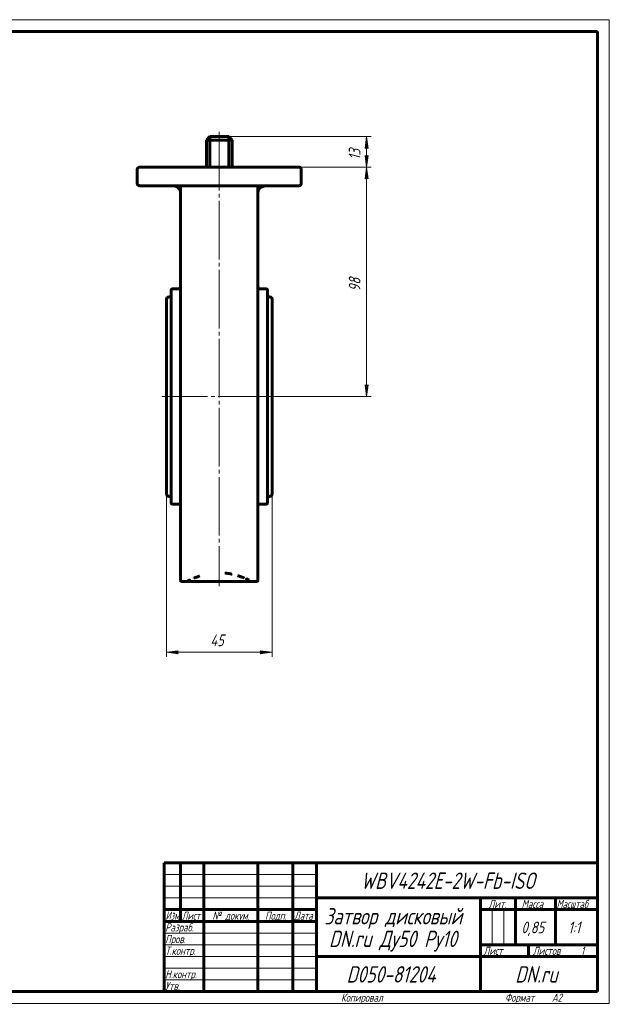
# Model space of a CAD drawing. Header units: millimetres. Extents: x 0 to 594, y 0 to 420.
# Tile 3 of 3: x 342 to 594, y 0 to 420. Entities that reach past the tile are written whole.
import ezdxf

# ---------------------------------------------------------------- set-up
doc = ezdxf.new("R2010")
doc.units = ezdxf.units.MM
for name, pattern in [('K5LT_AXLED', [29.466301, 24.966301, -1.5, 1.5, -1.5]), ('K5LT_BASIC', [0]), ('K5LT_THIN', [0])]:
    doc.linetypes.add(name, pattern=pattern)
doc.layers.add('Системный слой', color=7, linetype='Continuous')
doc.layers.add('Системный слой (1)', color=251, linetype='Continuous', true_color=0x6c6c6c)
doc.styles.add('KDIMTEXTSTYLE', font='txt', dxfattribs={"width": 0.96, "oblique": 15, "height": 5})
doc.styles.add('KTEXTSTYLE', font='txt', dxfattribs={"width": 0.96, "height": 5})
doc.dimstyles.new('KDIMSTYLE (1.00)', dxfattribs={"dimtxt": 5, "dimasz": 1, "dimexe": 2, "dimexo": 0, "dimgap": 1, "dimtad": 1, "dimtxsty": 'KDIMTEXTSTYLE', "dimsah": 1, "dimcen": 0, "dimdle": 1, "dimadec": 0, "dimazin": 0, "dimtfac": 0.667, "dimtmove": 0, "dimatfit": 3, "dimfxl": 1, "dimtvp": 1, "dimtolj": 1, "dimtzin": 0, "dimarcsym": 0})

# ---------------------------------------------------------------- blocks, each defined once
blk = doc.blocks.new('U5')
at = {"layer": 'Системный слой (1)', "color": 143, "linetype": 'K5LT_BASIC', "lineweight": 60, "true_color": 0x33acca}
for p, q in [((446.63, 349.03), (445.87, 348.8)), ((447.09, 349.07), (446.63, 349.03)), ((445.17, 348.37), (444.92, 348.13)), ((445.87, 348.8), (445.17, 348.37))]:
    blk.add_line(p, q, dxfattribs=at)
blk = doc.blocks.new('U6')
at = {"layer": 'Системный слой (1)', "color": 143, "linetype": 'K5LT_BASIC', "lineweight": 60, "true_color": 0x33acca}
for p, q in [((448.09, 259.07), (448.09, 304.57)), ((448.09, 213.57), (448.09, 259.07))]:
    blk.add_line(p, q, dxfattribs=at)
blk = doc.blocks.new('U7')
at = {"layer": 'Системный слой (1)', "color": 143, "linetype": 'K5LT_BASIC', "lineweight": 60, "true_color": 0x33acca}
for p, q in [((406.09, 301.67), (407.09, 301.67)), ((448.09, 301.67), (449.09, 301.67))]:
    blk.add_line(p, q, dxfattribs=at)
blk = doc.blocks.new('U8')
at = {"layer": 'Системный слой (1)', "color": 143, "linetype": 'K5LT_BASIC', "lineweight": 60, "true_color": 0x33acca}
for p, q in [((441.36, 180.14), (441.36, 180.14)), ((441.36, 180.14), (441.36, 180.14)), ((441.36, 180.14), (441.36, 180.14)), ((441.36, 180.14), (441.36, 180.14)), ((441.36, 180.14), (441.36, 180.14)), ((441.36, 180.14), (441.36, 180.14)), ((441.36, 180.14), (441.36, 180.14)), ((441.36, 180.14), (441.36, 180.14)), ((441.36, 180.14), (441.36, 180.14)), ((441.36, 180.14), (441.36, 180.14)), ((441.36, 180.14), (441.36, 180.14)), ((441.36, 180.14), (441.36, 180.14)), ((441.36, 180.14), (441.36, 180.14)), ((441.36, 180.14), (441.36, 180.14)), ((441.36, 180.14), (441.37, 180.13)), ((441.5, 180.07), (441.36, 180.14)), ((441.37, 180.13), (441.38, 180.13)), ((441.38, 180.13), (441.39, 180.11)), ((441.39, 180.11), (441.43, 180.09)), ((441.43, 180.09), (441.46, 180.07)), ((441.46, 180.07), (441.46, 180.07))]:
    blk.add_line(p, q, dxfattribs=at)
blk = doc.blocks.new('U9')
at = {"layer": 'Системный слой (1)', "color": 143, "linetype": 'K5LT_BASIC', "lineweight": 60, "true_color": 0x33acca}
for p, q in [((450.09, 259.07), (450.09, 300.67)), ((450.09, 217.47), (450.09, 259.07))]:
    blk.add_line(p, q, dxfattribs=at)
blk = doc.blocks.new('U10')
at = {"layer": 'Системный слой (1)', "color": 143, "linetype": 'K5LT_BASIC', "lineweight": 60, "true_color": 0x33acca}
for p, q in [((409.54, 348.75), (408.09, 349.07)), ((411.09, 347.22), (409.54, 348.75))]:
    blk.add_line(p, q, dxfattribs=at)
blk = doc.blocks.new('U11')
at = {"layer": 'Системный слой (1)', "color": 143, "linetype": 'K5LT_BASIC', "lineweight": 60, "true_color": 0x33acca}
for p, q in [((447.09, 349.07), (444.96, 348.33)), ((444.96, 348.33), (444.09, 347.22))]:
    blk.add_line(p, q, dxfattribs=at)
blk = doc.blocks.new('U12')
at = {"layer": 'Системный слой (1)', "color": 143, "linetype": 'K5LT_BASIC', "lineweight": 60, "true_color": 0x33acca}
for p, q in [((450.09, 285.16), (450.09, 289)), ((450.09, 229.13), (450.09, 232.97))]:
    blk.add_line(p, q, dxfattribs=at)
blk = doc.blocks.new('U13')
at = {"layer": 'Системный слой (1)', "color": 143, "linetype": 'K5LT_BASIC', "lineweight": 60, "true_color": 0x33acca}
for p, q in [((411.59, 180.07), (441.46, 180.07)), ((441.5, 180.07), (443.59, 180.07))]:
    blk.add_line(p, q, dxfattribs=at)
blk = doc.blocks.new('U14')
at = {"layer": 'Системный слой (1)', "color": 143, "linetype": 'K5LT_BASIC', "lineweight": 60, "true_color": 0x33acca}
for p, q in [((450.09, 272.39), (450.09, 284.92)), ((450.09, 229.13), (450.09, 245.75))]:
    blk.add_line(p, q, dxfattribs=at)
blk = doc.blocks.new('U15')
at = {"layer": 'Системный слой (1)', "color": 143, "linetype": 'K5LT_BASIC', "lineweight": 60, "true_color": 0x33acca}
for p, q in [((406.09, 216.47), (407.09, 216.47)), ((448.09, 216.47), (449.09, 216.47))]:
    blk.add_line(p, q, dxfattribs=at)
blk = doc.blocks.new('D3')
at = {"layer": 'Системный слой (1)'}
for points in [[(491.09, 352.07), (490.43, 357.07), (489.77, 352.07), (490.43, 352.57)], [(490.43, 259.07), (491.09, 264.07), (490.43, 263.57), (489.77, 264.07)]]:
    blk.add_hatch(color=7, dxfattribs=at).paths.add_polyline_path(points)
at = {"layer": 'Системный слой (1)', "color": 7, "linetype": 'K5LT_THIN', "lineweight": 18, "true_color": 0xffffff}
for p, q in [((460.86, 357.07), (492.43, 357.07)), ((489.77, 352.07), (490.43, 357.07)), ((490.43, 357.07), (491.09, 352.07)), ((490.43, 352.57), (489.77, 352.07)), ((491.09, 352.07), (490.43, 352.57)), ((490.43, 259.07), (489.77, 264.07)), ((489.77, 264.07), (490.43, 263.57)), ((490.43, 263.57), (491.09, 264.07)), ((491.09, 264.07), (490.43, 259.07)), ((450.09, 259.07), (492.43, 259.07))]:
    blk.add_line(p, q, dxfattribs=at)
blk.add_wipeout([(489.43, 303.98), (482.05, 303.98), (482.05, 311.83), (489.43, 311.83)]).dxf.layer = 'Системный слой (1)'
blk.add_line((490.43, 357.07), (490.43, 259.07), dxfattribs=at)
at = {"layer": 'Системный слой (1)', "color": 7, "insert": (482.84, 303.98), "char_height": 5, "attachment_point": 1, "rotation": 90, "style": 'KTEXTSTYLE'}
blk.add_mtext('\\fArial|b0|c204|p34;\\H5.0;\\W1.000;\\Q15;\\fGOST Type AU|b0|i0|c204|p34;\\Q15;\\W0.960;98', dxfattribs=at)
blk = doc.blocks.new('KDIMARROW_01')
at = {"layer": 'Системный слой'}
blk.add_hatch(color=0, dxfattribs=at).paths.add_polyline_path([(-5, -0.66), (0, 0), (-5, 0.66), (-4.5, 0)])
at = {"layer": 'Системный слой', "color": 0, "linetype": 'K5LT_THIN', "lineweight": 18}
for p, q in [((-4.5, 0), (-5, 0.66)), ((-5, 0.66), (0, 0)), ((0, 0), (-5, -0.66)), ((-5, -0.66), (-4.5, 0))]:
    blk.add_line(p, q, dxfattribs=at)
at = {"layer": 'Системный слой (1)', "color": 0, "linetype": 'K5LT_THIN', "lineweight": 18}
blk.add_line((221.2, 91.16), (220.2, 91.16), dxfattribs=at)
blk = doc.blocks.new('D4')
at = {"layer": 'Системный слой (1)'}
for points in [[(405.09, 149.91), (410.09, 150.57), (409.59, 149.91), (410.09, 149.26)], [(445.09, 149.26), (450.09, 149.91), (445.09, 150.57), (445.59, 149.91)]]:
    blk.add_hatch(color=7, dxfattribs=at).paths.add_polyline_path(points)
at = {"layer": 'Системный слой (1)', "color": 7, "linetype": 'K5LT_THIN', "lineweight": 18, "true_color": 0xffffff}
for p, q in [((405.09, 217.47), (405.09, 147.91)), ((450.09, 217.47), (450.09, 147.91)), ((405.09, 149.91), (410.09, 150.57)), ((410.09, 149.26), (405.09, 149.91)), ((410.09, 150.57), (409.59, 149.91)), ((409.59, 149.91), (410.09, 149.26)), ((445.59, 149.91), (445.09, 150.57)), ((445.09, 150.57), (450.09, 149.91)), ((450.09, 149.91), (445.09, 149.26)), ((445.09, 149.26), (445.59, 149.91))]:
    blk.add_line(p, q, dxfattribs=at)
blk.add_wipeout([(423.77, 150.91), (423.77, 158.3), (431.1, 158.3), (431.1, 150.91)]).dxf.layer = 'Системный слой (1)'
blk.add_line((405.09, 149.91), (450.09, 149.91), dxfattribs=at)
at = {"layer": 'Системный слой (1)', "color": 7, "insert": (423.77, 157.5), "char_height": 5, "attachment_point": 1, "style": 'KTEXTSTYLE'}
blk.add_mtext('\\fArial|b0|c204|p34;\\H5.0;\\W1.000;\\Q15;\\fGOST Type AU|b0|i0|c204|p34;\\Q15;\\W0.960;45', dxfattribs=at)
blk = doc.blocks.new('D5')
at = {"layer": 'Системный слой (1)', "color": 7, "linetype": 'K5LT_THIN', "lineweight": 18, "true_color": 0xffffff}
for p, q in [((431.59, 370.07), (492.43, 370.07)), ((460.86, 357.07), (492.43, 357.07))]:
    blk.add_line(p, q, dxfattribs=at)
blk.add_wipeout([(489.43, 360.14), (482.05, 360.14), (482.05, 366.72), (489.43, 366.72)]).dxf.layer = 'Системный слой (1)'
at = {"layer": 'Системный слой (1)'}
for points in [[(491.09, 365.07), (490.43, 370.07), (489.77, 365.07), (490.43, 365.57)], [(490.43, 357.07), (491.09, 362.07), (490.43, 361.57), (489.77, 362.07)]]:
    blk.add_hatch(color=7, dxfattribs=at).paths.add_polyline_path(points)
at = {"layer": 'Системный слой (1)', "color": 7, "linetype": 'K5LT_THIN', "lineweight": 18, "true_color": 0xffffff}
for p, q in [((489.77, 365.07), (490.43, 370.07)), ((490.43, 370.07), (491.09, 365.07)), ((490.43, 357.07), (490.43, 370.07)), ((490.43, 365.57), (489.77, 365.07)), ((490.43, 357.07), (489.77, 362.07)), ((489.77, 362.07), (490.43, 361.57)), ((491.09, 365.07), (490.43, 365.57)), ((490.43, 361.57), (491.09, 362.07)), ((491.09, 362.07), (490.43, 357.07))]:
    blk.add_line(p, q, dxfattribs=at)
at = {"layer": 'Системный слой (1)', "color": 7, "insert": (482.84, 360.14), "char_height": 5, "attachment_point": 1, "rotation": 90, "style": 'KTEXTSTYLE'}
blk.add_mtext('\\fArial|b0|c204|p34;\\H5.0;\\W1.000;\\Q15;\\fGOST Type AU|b0|i0|c204|p34;\\Q15;\\W0.960;13', dxfattribs=at)
blk = doc.blocks.new('U30')
at = {"color": 7, "linetype": 'K5LT_THIN', "lineweight": 18, "true_color": 0xffffff}
for p, q in [((0, 420), (594, 420)), ((594, 420), (594, 0)), ((404, 55), (469, 55)), ((404, 50), (469, 50)), ((404, 45), (469, 45)), ((543.96, 25), (543.96, 40)), ((548.98, 25), (548.98, 40)), ((404, 30), (469, 30)), ((404, 25), (469, 25)), ((404, 20), (469, 20)), ((404, 15), (469, 15)), ((404, 10), (469, 10)), ((594, 0), (0, 0))]:
    blk.add_line(p, q, dxfattribs=at)
at = {"color": 143, "linetype": 'K5LT_BASIC', "lineweight": 60, "true_color": 0x33acca}
for p, q in [((20, 415), (589, 415)), ((589, 415), (589, 5)), ((404, 60), (589, 60)), ((404, 5), (404, 60)), ((411, 35), (411, 60)), ((421, 5), (421, 60)), ((444, 5), (444, 60)), ((459, 5), (459, 60)), ((469, 5), (469, 60)), ((469, 45), (589, 45)), ((539, 5), (539, 45)), ((554, 25), (554, 45)), ((571, 25), (571, 45)), ((404, 40), (469, 40)), ((539, 40), (554, 40)), ((554, 40), (589, 40)), ((404, 35), (469, 35)), ((539, 25), (589, 25)), ((559.57, 20), (559.57, 25)), ((469, 20), (539, 20)), ((539, 20), (589, 20)), ((589, 5), (20, 5))]:
    blk.add_line(p, q, dxfattribs=at)
at = {"color": 7, "attachment_point": 1, "style": 'KTEXTSTYLE'}
for s, insert, char_height in [('\\fArial|b0|c204|p34;\\H5.0;\\W1.000;\\Q15;\\fGOST Type AU|b0|i0|c204|p34;\\Q15;\\W0.960;\\H7.00;WBV4242E-2W-Fb-ISO', (488, 55.86), 7), ('\\fArial|b0|c204|p34;\\H5.0;\\W1.000;\\Q15;\\fGOST Type AU|b0|i0|c204|p34;\\Q15;\\W0.960;\\H3.50;Лит.', (542.47, 44.18), 3.5), ('\\fArial|b0|c204|p34;\\H5.0;\\W1.000;\\Q15;\\fGOST Type AU|b0|i0|c204|p34;\\Q15;\\W0.960;\\H3.50;Масса', (556.58, 44.18), 3.5), ('\\fArial|b0|c204|p34;\\H5.0;\\W1.000;\\Q15;\\fGOST Type AU|b0|i0|c204|p34;\\Q15;\\W0.926;\\H3.50;Масштаб', (571.52, 44.18), 3.5), ('\\fArial|b0|c204|p34;\\H5.0;\\W1.000;\\Q15;\\fGOST Type AU|b0|i0|c204|p34;\\Q15;\\W0.786;\\H3.50;Изм.', (404.62, 39.18), 3.5), ('\\fArial|b0|c204|p34;\\H5.0;\\W1.000;\\Q15;\\fGOST Type AU|b0|i0|c204|p34;\\Q15;\\W0.800;\\H3.50;Лист', (411.61, 39.18), 3.5), ('\\fArial|b0|c204|p34;\\H5.0;\\W1.000;\\Q15;\\fGOST Type AU|b0|i0|c204|p34;\\Q15;\\W0.960;\\H3.50;№ докум.', (424.63, 39.18), 3.5), ('\\fArial|b0|c204|p34;\\H5.0;\\W1.000;\\Q15;\\fGOST Type AU|b0|i0|c204|p34;\\Q15;\\W0.960;\\H3.50;Подп.', (447.1, 39.18), 3.5), ('\\fArial|b0|c204|p34;\\H5.0;\\W1.000;\\Q15;\\fGOST Type AU|b0|i0|c204|p34;\\Q15;\\W0.800;\\H3.50;Дата', (459.61, 39.18), 3.5), ('\\fArial|b0|c204|p34;\\H5.0;\\W1.000;\\Q15;\\fGOST Type AU|b0|i0|c204|p34;\\Q15;\\W0.960;\\H7.00;Затвор дисковый', (472.44, 40.69), 7), ('\\fArial|b0|c204|p34;\\H5.0;\\W1.000;\\Q15;\\fGOST Type AU|b0|i0|c204|p34;\\Q15;\\W0.960;\\H3.50;Разраб.', (404.5, 34.18), 3.5), ('\\fArial|b0|c204|p34;\\H5.0;\\W1.000;\\Q15;\\fGOST Type AU|b0|i0|c204|p34;\\Q15;\\W0.960;0,85', (556.5, 34.9), 5), ('\\fArial|b0|c204|p34;\\H5.0;\\W1.000;\\Q15;\\fGOST Type AU|b0|i0|c204|p34;\\Q15;\\W0.960;{\\c16737820;1:1}', (576.44, 34.9), 5), ('\\fArial|b0|c204|p34;\\H5.0;\\W1.000;\\Q15;\\fGOST Type AU|b0|i0|c204|p34;\\Q15;\\W0.960;\\H7.00;DN.ru Ду50 Ру10', (474.39, 31.02), 7), ('\\fArial|b0|c204|p34;\\H5.0;\\W1.000;\\Q15;\\fGOST Type AU|b0|i0|c204|p34;\\Q15;\\W0.960;\\H3.50;Пров.', (404.5, 29.18), 3.5), ('\\fArial|b0|c204|p34;\\H5.0;\\W1.000;\\Q15;\\fGOST Type AU|b0|i0|c204|p34;\\Q15;\\W0.960;\\H3.50;Т.контр.', (404.5, 24.18), 3.5), ('\\fArial|b0|c204|p34;\\H5.0;\\W1.000;\\Q15;\\fGOST Type AU|b0|i0|c204|p34;\\Q15;\\W0.960;\\H3.50;Лист', (540.32, 24.18), 3.5), ('\\fArial|b0|c204|p34;\\H5.0;\\W1.000;\\Q15;\\fGOST Type AU|b0|i0|c204|p34;\\Q15;\\W0.960;\\H3.50;Листов', (561.36, 24.18), 3.5), ('\\fArial|b0|c204|p34;\\H5.0;\\W1.000;\\Q15;\\fGOST Type AU|b0|i0|c204|p34;\\Q15;\\W0.960;\\H3.50;1', (581.91, 24.18), 3.5), ('\\fArial|b0|c204|p34;\\H5.0;\\W1.000;\\Q15;\\fGOST Type AU|b0|i0|c204|p34;\\Q15;\\W0.960;\\H3.50;Н.контр.', (404.5, 14.18), 3.5), ('\\fArial|b0|c204|p34;\\H5.0;\\W1.000;\\Q15;\\fGOST Type AU|b0|i0|c204|p34;\\Q15;\\W0.960;\\H7.00;D050-81204', (481.89, 15.86), 7), ('\\fArial|b0|c204|p34;\\H5.0;\\W1.000;\\Q15;\\fGOST Type AU|b0|i0|c204|p34;\\Q15;\\W0.960;\\H7.00;DN.ru', (553.84, 15.86), 7), ('\\fArial|b0|c204|p34;\\H5.0;\\W1.000;\\Q15;\\fGOST Type AU|b0|i0|c204|p34;\\Q15;\\W0.960;\\H3.50;Утв.', (404.5, 9.18), 3.5), ('\\fArial|b0|c204|p34;\\H5.0;\\W1.000;\\Q15;\\fGOST Type AU|b0|i0|c204|p34;\\Q15;\\W0.960;\\H3.50;Копировал', (479.5, 4.18), 3.5), ('\\fArial|b0|c204|p34;\\H5.0;\\W1.000;\\Q15;\\fGOST Type AU|b0|i0|c204|p34;\\Q15;\\W0.960;\\H3.50;Формат', (549.5, 4.18), 3.5), ('\\fArial|b0|c204|p34;\\H5.0;\\W1.000;\\Q15;\\fGOST Type AU|b0|i0|c204|p34;\\Q15;\\W0.960;\\H3.50;A2', (569.5, 4.18), 3.5)]:
    blk.add_mtext(s, dxfattribs=dict(at, insert=insert, char_height=char_height))

msp = doc.modelspace()

# ---------------------------------------------------------------- linework, layer by layer
at = {"layer": 'Системный слой (1)', "color": 143, "linetype": 'K5LT_BASIC', "lineweight": 60, "true_color": 0x33acca}
for p, q in [((423.59, 370.068), (422.09, 368.568)), ((423.59, 370.068), (431.59, 370.068)), ((423.59, 370.068), (423.59, 368.568)), ((431.59, 370.068), (431.59, 368.568)), ((431.59, 370.068), (433.09, 368.568)), ((422.09, 357.068), (422.09, 368.568)), ((423.59, 368.568), (422.09, 368.568)), ((423.59, 368.568), (431.59, 368.568)), ((423.59, 357.068), (423.59, 368.568)), ((431.59, 357.068), (431.59, 368.568)), ((433.09, 368.568), (431.59, 368.568)), ((433.09, 357.068), (433.09, 368.568)), ((392.59, 356.068), (392.59, 350.068)), ((394.321, 357.068), (393.59, 357.068)), ((460.858, 357.068), (394.321, 357.068)), ((461.59, 357.068), (460.858, 357.068)), ((462.59, 350.068), (462.59, 356.068)), ((393.59, 349.068), (394.321, 349.068)), ((394.321, 349.068), (460.858, 349.068)), ((411.09, 349.068), (411.09, 317.361)), ((444.09, 317.361), (444.09, 349.068)), ((460.858, 349.068), (461.59, 349.068)), ((411.09, 338.156), (411.09, 337.132)), ((444.09, 337.132), (444.09, 338.156)), ((411.09, 317.361), (411.09, 316.289)), ((411.09, 316.289), (411.09, 180.568)), ((444.09, 316.289), (444.09, 317.361)), ((444.09, 180.568), (444.09, 316.289)), ((407.09, 304.568), (407.09, 213.568)), ((410.09, 305.068), (407.59, 305.068)), ((447.59, 305.068), (445.09, 305.068)), ((405.09, 300.668), (405.09, 217.468)), ((450.09, 231.4), (450.09, 233.219)), ((411.09, 213.068), (407.59, 213.068)), ((447.59, 213.068), (444.09, 213.068))]:
    msp.add_line(p, q, dxfattribs=at)
for centre, radius, start, end in [((393.59, 356.068), 1, 90, 180), ((461.59, 356.068), 1, 0, 90), ((393.59, 350.068), 1, 180, 270), ((461.59, 350.068), 1, 270, 0), ((408.09, 346.068), 3, 0, 50.33991), ((447.09, 346.068), 3, 129.65475, 180), ((407.59, 304.568), 0.5, 90, 180), ((410.09, 306.068), 1, 270, 0), ((445.09, 306.068), 1, 180, 270), ((447.59, 304.568), 0.5, 0, 90), ((406.09, 300.668), 1, 90, 180), ((449.09, 300.668), 1, 0, 90), ((406.09, 217.468), 1, 180, 270), ((449.09, 217.468), 1, 270, 0), ((407.59, 213.568), 0.5, 180, 270), ((447.59, 213.568), 0.5, 270, 0), ((411.59, 180.568), 0.5, 180, 270), ((443.59, 180.568), 0.5, 270, 0)]:
    msp.add_arc(centre, radius, start, end, dxfattribs=at)
for points, knots in [([(410.005, 348.377), (409.912, 348.454), (409.813, 348.526), (409.601, 348.662), (409.486, 348.725), (409.359, 348.785), (409.35, 348.789), (409.329, 348.799), (409.316, 348.804), (409.293, 348.814), (409.282, 348.819), (409.26, 348.828), (409.25, 348.833), (409.23, 348.841), (409.221, 348.845), (409.203, 348.852), (409.195, 348.855), (409.178, 348.862), (409.17, 348.865), (409.156, 348.87), (409.148, 348.873), (409.135, 348.878), (409.128, 348.88), (409.116, 348.885), (409.11, 348.887), (409.099, 348.891), (409.094, 348.893), (409.083, 348.897), (409.079, 348.898), (409.069, 348.902), (409.065, 348.903), (409.056, 348.906), (409.052, 348.907), (409.044, 348.91), (409.041, 348.911), (409.034, 348.913), (409.03, 348.915), (409.024, 348.917), (409.021, 348.918), (409.015, 348.92), (409.012, 348.92), (409.007, 348.922), (409.005, 348.923), (409, 348.925), (408.997, 348.925), (408.993, 348.927), (408.991, 348.927), (408.987, 348.929), (408.985, 348.929), (408.981, 348.93), (408.979, 348.931), (408.976, 348.932), (408.975, 348.932), (408.971, 348.934), (408.968, 348.934), (408.961, 348.937), (408.956, 348.938), (408.942, 348.942), (408.932, 348.945), (408.903, 348.954), (408.884, 348.959), (408.826, 348.975), (408.788, 348.984), (408.672, 349.01), (408.594, 349.025), (408.375, 349.057), (408.232, 349.068), (408.09, 349.068)], [1.1359082, 1.1359082, 1.1359082, 1.1359082, 5.2043513, 5.2043513, 9.7041743, 9.7041743, 10.0383661, 10.0383661, 10.5035513, 10.5035513, 10.926447, 10.926447, 11.3108976, 11.3108976, 11.6603982, 11.6603982, 11.978126, 11.978126, 12.2669694, 12.2669694, 12.5295544, 12.5295544, 12.768268, 12.768268, 12.9852803, 12.9852803, 13.1825643, 13.1825643, 13.3619133, 13.3619133, 13.5249579, 13.5249579, 13.6731803, 13.6731803, 13.8079279, 13.8079279, 13.9304257, 13.9304257, 14.0417873, 14.0417873, 14.1430252, 14.1430252, 14.2350596, 14.2350596, 14.3187273, 14.3187273, 14.3947888, 14.3947888, 14.4639356, 14.4639356, 14.5330824, 14.5330824, 14.5831547, 14.5831547, 14.6737619, 14.6737619, 14.8502075, 14.8502075, 15.2007145, 15.2007145, 15.8969595, 15.8969595, 17.2799121, 17.2799121, 20.0267418, 20.0267418, 25, 25, 25, 25]), ([(410.004, 348.377), (409.937, 348.434), (409.866, 348.487), (409.687, 348.611), (409.576, 348.676), (409.337, 348.799), (409.207, 348.854), (409.065, 348.903), (409.055, 348.906), (409.028, 348.916), (409.011, 348.921), (408.989, 348.928), (408.985, 348.929), (408.977, 348.932), (408.972, 348.933), (408.964, 348.936), (408.96, 348.937), (408.947, 348.941), (408.939, 348.943), (408.914, 348.95), (408.898, 348.955), (408.848, 348.969), (408.815, 348.977), (408.715, 349.001), (408.648, 349.015), (408.419, 349.054), (408.254, 349.068), (408.09, 349.068)], [1.2152059, 1.2152059, 1.2152059, 1.2152059, 4.1708395, 4.1708395, 8.5419662, 8.5419662, 13.3824851, 13.3824851, 13.7534636, 13.7534636, 14.3714768, 14.3714768, 14.5259801, 14.5259801, 14.6804834, 14.6804834, 14.830233, 14.830233, 15.1297324, 15.1297324, 15.7263542, 15.7263542, 16.9148441, 16.9148441, 19.2823166, 19.2823166, 25, 25, 25, 25]), ([(445.175, 348.377), (445.242, 348.434), (445.313, 348.487), (445.493, 348.611), (445.603, 348.676), (445.842, 348.799), (445.972, 348.854), (446.114, 348.903), (446.124, 348.906), (446.151, 348.916), (446.168, 348.921), (446.19, 348.928), (446.194, 348.929), (446.202, 348.932), (446.207, 348.933), (446.215, 348.936), (446.219, 348.937), (446.232, 348.941), (446.24, 348.943), (446.265, 348.95), (446.281, 348.955), (446.331, 348.969), (446.364, 348.977), (446.464, 349.001), (446.531, 349.015), (446.76, 349.054), (446.925, 349.068), (447.09, 349.068)], [1.2152059, 1.2152059, 1.2152059, 1.2152059, 4.1708395, 4.1708395, 8.5419662, 8.5419662, 13.3824851, 13.3824851, 13.7534636, 13.7534636, 14.3714768, 14.3714768, 14.5259801, 14.5259801, 14.6804834, 14.6804834, 14.830233, 14.830233, 15.1297324, 15.1297324, 15.7263542, 15.7263542, 16.9148441, 16.9148441, 19.2823166, 19.2823166, 25, 25, 25, 25]), ([(419.091, 182.424), (419.084, 182.421), (419.07, 182.414), (419.045, 182.405), (419.019, 182.396), (418.991, 182.386), (418.951, 182.371), (418.882, 182.347), (418.758, 182.303), (418.578, 182.238), (418.207, 182.103), (417.76, 181.936), (417.357, 181.78), (417.143, 181.696), (417.06, 181.664), (417.018, 181.647), (416.989, 181.636), (416.962, 181.626), (416.935, 181.616), (416.91, 181.606), (416.892, 181.6), (416.882, 181.597)], [0, 0, 0, 0, 0.2173345, 0.4460708, 0.6833315, 0.9368822, 1.198348, 1.7841196, 2.8039715, 4.5542145, 6.7519266, 13.2283543, 17.7845551, 19.4853104, 20.2109097, 20.5465342, 20.8587192, 21.1630712, 21.4513104, 21.7311706, 22, 22, 22, 22]), ([(432.999, 183.262), (432.972, 183.267), (432.92, 183.277), (432.841, 183.292), (432.763, 183.308), (432.526, 183.354), (432.161, 183.422), (431.617, 183.512), (431.136, 183.583), (430.709, 183.638), (430.438, 183.67), (430.273, 183.688), (430.189, 183.697), (430.133, 183.703), (430.077, 183.708), (430.041, 183.713), (430.023, 183.715)], [0, 0, 0, 0, 0.4838489, 0.9666587, 1.449223, 1.9315264, 5.3073213, 8.0302694, 11.4113003, 13.4477651, 15.0646777, 15.8060233, 16.1121461, 16.4113343, 16.7070977, 17, 17, 17, 17]), ([(438.109, 181.675), (438.107, 181.675), (438.106, 181.675), (438.104, 181.676), (438.103, 181.676), (438.101, 181.677), (438.1, 181.677), (438.096, 181.678), (438.092, 181.68), (438.088, 181.681), (438.081, 181.684), (438.068, 181.688), (438.048, 181.696), (438.022, 181.706), (437.984, 181.72), (437.925, 181.742), (437.841, 181.775), (437.729, 181.818), (437.586, 181.873), (437.411, 181.939), (437.137, 182.042), (436.78, 182.173), (436.364, 182.32), (436.07, 182.421), (435.895, 182.48), (435.821, 182.504), (435.748, 182.529), (435.674, 182.553), (435.6, 182.578), (435.552, 182.594), (435.53, 182.603)], [0, 0, 0, 0, 0.0172239, 0.0305524, 0.044346, 0.0577842, 0.0854997, 0.1167265, 0.1787946, 0.2324865, 0.2842768, 0.4503893, 0.7646712, 1.0543323, 1.5311576, 2.3081834, 3.4404365, 4.9459779, 6.8316624, 9.108317, 11.7865979, 17.2700557, 22.1703884, 26.2614714, 27.0636467, 27.8582728, 28.6504144, 29.4372075, 30.2211493, 31, 31, 31, 31]), ([(440.228, 180.721), (439.936, 180.867), (439.584, 181.033), (439.17, 181.219), (439.17, 181.219), (439.171, 181.217), (439.174, 181.216), (439.179, 181.213), (439.183, 181.211), (439.196, 181.204), (439.253, 181.177), (439.4, 181.109), (439.531, 181.047), (439.775, 180.933), (439.96, 180.845), (440.143, 180.759), (440.192, 180.737), (440.209, 180.729), (440.216, 180.726), (440.222, 180.723), (440.225, 180.722), (440.228, 180.721)], [0, 0, 0, 0, 4, 4, 4.0000781, 4.0000781, 4.0990666, 4.164872, 4.2306776, 4.2964872, 4.8231267, 6.8656883, 11.0873035, 11.1532922, 18.930781, 20.8418524, 21.5003822, 21.6978759, 21.8295195, 21.8953384, 22.0000781, 22.0000781, 22.0000781, 22.0000781]), ([(413.916, 180.195), (413.918, 180.195), (413.92, 180.196), (413.922, 180.196), (413.925, 180.197), (413.93, 180.199), (413.944, 180.205), (414.005, 180.233), (414.11, 180.284), (414.22, 180.34), (414.412, 180.438), (414.603, 180.537), (414.837, 180.66), (414.897, 180.691), (414.916, 180.702), (414.923, 180.705), (414.926, 180.707), (414.929, 180.709), (414.931, 180.71), (414.934, 180.712), (414.934, 180.712), (414.934, 180.713), (414.934, 180.713), (414.457, 180.477), (414.118, 180.303), (413.916, 180.195)], [0, 0, 0, 0, 0.0668353, 0.1160757, 0.1653107, 0.2145479, 0.5100582, 1.3973366, 5.546268, 9.4050769, 9.4545654, 18.7140926, 20.7860507, 21.4758905, 21.7221222, 21.7713578, 21.8205899, 21.8698187, 21.9190467, 21.9682896, 22, 22, 22.0000622, 22.0000622, 26.0000622, 26.0000622, 26.0000622, 26.0000622]), ([(441.461, 180.068), (441.461, 180.068), (441.461, 180.068), (441.461, 180.068), (441.462, 180.068), (441.462, 180.068), (441.463, 180.068), (441.463, 180.068), (441.464, 180.068), (441.466, 180.068), (441.467, 180.068), (441.471, 180.068), (441.473, 180.068), (441.478, 180.068), (441.481, 180.068), (441.486, 180.068), (441.489, 180.068), (441.495, 180.069), (441.498, 180.069), (441.501, 180.069)], [0.0541211, 0.0541211, 0.0541211, 0.0541211, 0.1623633, 0.1623633, 0.3788476, 0.3788476, 0.7576953, 0.7576953, 1.4612694, 1.4612694, 2.8665449, 2.8665449, 5.565108, 5.565108, 8.562309, 8.562309, 11.55951, 11.55951, 14.9860049, 14.9860049, 14.9860049, 14.9860049])]:
    msp.add_open_spline(points, degree=3, knots=knots, dxfattribs=at)

# ---------------------------------------------------------------- block references
at = {"layer": 'Системный слой (1)'}
for name in ['U10', 'U11', 'U5', 'U6', 'U7', 'U9', 'U12', 'U14', 'U15', 'U13', 'U8']:
    msp.add_blockref(name, (0, 0), dxfattribs=at)

# ---------------------------------------------------------------- next in the draw order: dimensions: what is measured, and where the dimension line sits
at = {"layer": 'Системный слой (1)', "color": 7}
dim = msp.add_linear_dim(base=(490.427, 357.068), p1=(450.09, 259.068), p2=(460.858, 357.068), angle=90, dimstyle='KDIMSTYLE (1.00)', override={"dimexo": 0, "dimpost": '\\fGOST Type AU|b0|c204|p34;\\H5.0;\\W0.960;\\Q15;<>', "dimblk1": 'KDIMARROW_01', "dimblk2": 'KDIMARROW_01', "dimse1": 0, "dimse2": 0, "dimclrt": 7, "dimtol": 1, "dimtp": 0, "dimtm": 0, "dimtdec": 5, "dimtolj": 1}, dxfattribs=at)
dim.commit()
dim.dimension.update_dxf_attribs({"geometry": 'D3', "text_midpoint": (490.427, 308.068), "dimtype": 160})
dim = msp.add_linear_dim(base=(405.09, 149.915), p1=(450.09, 217.468), p2=(405.09, 217.468), dimstyle='KDIMSTYLE (1.00)', override={"dimexo": 0, "dimpost": '\\fGOST Type AU|b0|c204|p34;\\H5.0;\\W0.960;\\Q15;<>', "dimblk1": 'KDIMARROW_01', "dimblk2": 'KDIMARROW_01', "dimse1": 0, "dimse2": 0, "dimclrt": 7, "dimtol": 1, "dimtp": 0, "dimtm": 0, "dimtdec": 5, "dimtolj": 1}, dxfattribs=at)
dim.commit()
dim.dimension.update_dxf_attribs({"geometry": 'D4', "text_midpoint": (427.59, 149.915), "dimtype": 160})

# ---------------------------------------------------------------- next in the draw order: linework, layer by layer
at = {"layer": 'Системный слой (1)', "color": 30, "linetype": 'K5LT_AXLED', "lineweight": 18, "true_color": 0xff8000}
for p, q in [((427.59, 372.068), (427.59, 178.068)), ((452.09, 259.068), (403.09, 259.068))]:
    msp.add_line(p, q, dxfattribs=at)

# ---------------------------------------------------------------- next in the draw order: dimensions: what is measured, and where the dimension line sits
at = {"layer": 'Системный слой (1)', "color": 7}
dim = msp.add_linear_dim(base=(490.427, 357.068), p1=(431.59, 370.068), p2=(460.858, 357.068), angle=90, dimstyle='KDIMSTYLE (1.00)', override={"dimexo": 0, "dimpost": '\\fGOST Type AU|b0|c204|p34;\\H5.0;\\W0.960;\\Q15;<>', "dimblk1": 'KDIMARROW_01', "dimblk2": 'KDIMARROW_01', "dimse1": 0, "dimse2": 0, "dimclrt": 7, "dimtol": 1, "dimtp": 0, "dimtm": 0, "dimtdec": 5, "dimtolj": 1}, dxfattribs=at)
dim.commit()
dim.dimension.update_dxf_attribs({"geometry": 'D5', "text_midpoint": (490.427, 363.568), "dimtype": 160})

# ---------------------------------------------------------------- next in the draw order: block references
msp.add_blockref('U30', (0, 0))

doc.saveas('drawing.dxf')
